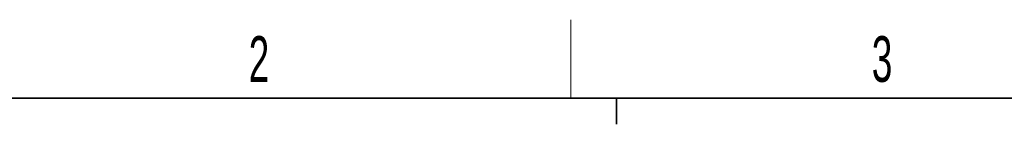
# Paper-space layout 'Blatt3' of a CAD drawing. Header units: millimetres. Extents: x 5 to 418, y 2 to 292.
# Tile 52 of 83: x 79.27 to 154.72, y 280.5 to 288.5. Entities that reach past the tile are written whole.
import ezdxf

# ---------------------------------------------------------------- set-up
doc = ezdxf.new("R2010")
doc.units = ezdxf.units.MM
doc.layers.add('SLD-0', color=7, linetype='Continuous')
doc.styles.add('SLDTEXTSTYLE0', font='TXT', dxfattribs={"width": 0.605})

psp = doc.layouts.new('Blatt3')

# ---------------------------------------------------------------- linework, layer by layer
at = {"layer": 'SLD-0', "lineweight": 18}
psp.add_line((121.5, 282.5), (121.5, 288.5), dxfattribs=at)
at = {"layer": 'SLD-0', "lineweight": 35}
psp.add_line((408, 282.5), (26, 282.5), dxfattribs=at)
at = {"layer": 'SLD-0'}
for p, q in [((125, 280.5), (125, 282.5)), ((125, 282.5), (125, 280.5))]:
    psp.add_line(p, q, dxfattribs=at)

# ---------------------------------------------------------------- texts
at = {"layer": 'SLD-0', "char_height": 3.5, "attachment_point": 2, "style": 'SLDTEXTSTYLE0'}
for s, insert in [('2', (97.6027, 287.243)), ('3', (145.3527, 287.243))]:
    psp.add_mtext(s, dxfattribs=dict(at, insert=insert))

doc.saveas('drawing.dxf')
